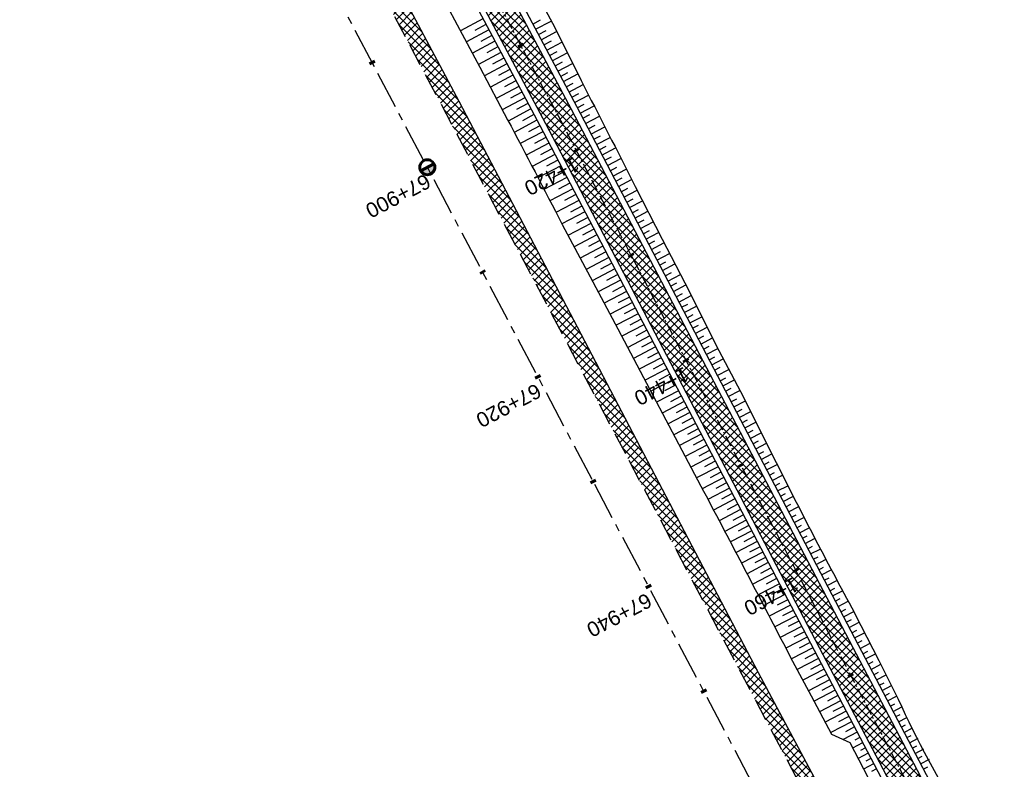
# Model space of a CAD drawing. Header units: metres. Extents: x 7529682 to 7533704, y 5721210 to 5727842.
# Tile 44 of 64: x 7530334 to 7530417, y 5726491 to 5726554. Entities that reach past the tile are written whole.
import ezdxf

# ---------------------------------------------------------------- set-up
doc = ezdxf.new("R2010")
doc.units = ezdxf.units.M
doc.linetypes.add('CENTER', pattern=[50.8, 31.75, -6.35, 6.35, -6.35])
doc.linetypes.add('HIDDEN', pattern=[9.525, 6.35, -3.175])
for name, color, linetype in [('C-DROGI-SYTUACJA-ETYKIETY', 7, 'Continuous'), ('D-hatch-pobocza', 131, 'Continuous'), ('D-pobocza', 7, 'Continuous'), ('D-skarpa', 7, 'Continuous'), ('D-skarpa-kreskowanie', 7, 'Continuous')]:
    doc.layers.add(name, color=color, linetype=linetype)
doc.layers.add('D-hatch-ciag-pieszo-rowerowy', color=7, linetype='Continuous', lineweight=13, true_color=0xff9f80)
for name, color, linetype, lineweight in [('D-krawędzie', 7, 'Continuous', 30), ('D-obrzeża', 7, 'Continuous', 30), ('D-oś', 10, 'CENTER', 30)]:
    doc.layers.add(name, color=color, linetype=linetype, lineweight=lineweight)
doc.layers.add('poprzeczki', color=7, linetype='Continuous', true_color=0x0000c7)
doc.styles.get("Standard").update_dxf_attribs({"font": 'arial.ttf'})
pattern_1 = [(45, (0, 0), (-0.33675960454, 0.33675960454), []), (135, (0, 0), (-0.33675960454, -0.33675960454), [])]

# ---------------------------------------------------------------- blocks, each defined once
blk = doc.blocks.new('kilometraz')
at = {"linetype": 'ByBlock', "lineweight": -2}
blk.add_hatch(color=0, dxfattribs=at).paths.add_polyline_path([(0, -0.28125, 0.41421356), (0.28125, 0, 0.41421356), (0, 0.28125)])
at = {"color": 0, "linetype": 'ByBlock', "lineweight": -2}
blk.add_line((0, 0.28125), (0, -0.28125), dxfattribs=at)
blk.add_circle((0, 0), 0.28125, dxfattribs=at)
blk = doc.blocks.new('AeccTickLine')
at = {"color": 0, "linetype": 'ByBlock', "lineweight": -2}
blk.add_line((0, 1), (0, -1), dxfattribs=at)

msp = doc.modelspace()

# ---------------------------------------------------------------- hatches: boundary and pattern name
at = {"layer": 'D-hatch-ciag-pieszo-rowerowy'}
h = msp.add_hatch(dxfattribs=at)
h.set_pattern_fill('ANSI37', color=256, scale=0.15, style=0)
h.set_pattern_definition(pattern_1)
h.paths.add_polyline_path([(7530404.057, 5726502.584), (7530380.911, 5726546.861), (7530371.746, 5726564.106), (7530368.841, 5726564.244), (7530378.7, 5726545.696), (7530401.842, 5726501.425), (7530423.333, 5726460.444), (7530443.712, 5726421.565), (7530466.681, 5726377.574), (7530482.337, 5726347.963), (7530485.291, 5726347.724), (7530468.894, 5726378.737), (7530445.927, 5726422.724), (7530425.547, 5726461.605)])
at = {"layer": 'D-hatch-pobocza'}
h = msp.add_hatch(dxfattribs=at)
h.set_pattern_fill('ANSI37', color=256, scale=0.15, style=0)
h.set_pattern_definition(pattern_1)
h.paths.add_polyline_path([(7530484.05, 5726334.34), (7530471.92, 5726357.11), (7530458.95, 5726381.07), (7530447.57, 5726403.23), (7530435.55, 5726425.46), (7530424.34, 5726446.96), (7530408.22, 5726477.68), (7530396.72, 5726499.26), (7530381.74, 5726527.87), (7530371.44, 5726547.5), (7530359.58, 5726569.81), (7530349.42, 5726588.72), (7530332.29, 5726621.37), (7530323.72, 5726638.05), (7530306.54, 5726670.82), (7530298.56, 5726686.33), (7530287.26, 5726707.54), (7530284.291, 5726713.261), (7530282.67, 5726712.404), (7530284.501, 5726708.94), (7530291.376, 5726695.94), (7530296.046, 5726687.107), (7530304.464, 5726671.187), (7530316.604, 5726648.181), (7530333.058, 5726617.014), (7530350.004, 5726585.006), (7530367.258, 5726552.316), (7530385.763, 5726517.235), (7530404.054, 5726482.546), (7530421.087, 5726450.182), (7530442.442, 5726409.661), (7530463.421, 5726369.85), (7530489.269, 5726320.828), (7530506.412, 5726288.291), (7530524.315, 5726254.784), (7530540.549, 5726224.891), (7530548.273, 5726210.669), (7530551.697, 5726207.035), (7530543.21, 5726222.9), (7530538.34, 5726232.11), (7530533.7, 5726240.35), (7530511.95, 5726280.97), (7530499.24, 5726305.31)])

# ---------------------------------------------------------------- linework, layer by layer
at = {"layer": 'D-krawędzie', "linetype": 'HIDDEN', "ltscale": 0.3}
msp.add_lwpolyline([(7530204.081, 5726861.013), (7530247.82, 5726778.438), (7530252.22, 5726770.26), (7530259.735, 5726756.9), (7530263.782, 5726749.287), (7530270.196, 5726737.096), (7530272.433, 5726732.819), (7530276.009, 5726725.598), (7530279.7, 5726718.02), (7530284.501, 5726708.94), (7530291.376, 5726695.94), (7530296.046, 5726687.107), (7530304.464, 5726671.187), (7530316.604, 5726648.181), (7530333.058, 5726617.014), (7530350.004, 5726585.006), (7530367.258, 5726552.316), (7530385.763, 5726517.235), (7530404.054, 5726482.546)], dxfattribs=at)
at = {"layer": 'D-obrzeża'}
for points in [[(7530323.59, 5726655.581), (7530341.029, 5726622.467), (7530357.948, 5726590.066), (7530380.911, 5726546.861), (7530404.057, 5726502.584), (7530425.547, 5726461.605), (7530445.927, 5726422.724), (7530468.894, 5726378.737), (7530488.366, 5726341.909), (7530507.524, 5726305.704), (7530528.099, 5726266.319), (7530543.028, 5726237.223), (7530553.837, 5726217.27, 0.020438), (7530555.511, 5726214.462), (7530563.158, 5726202.745, -0.024166), (7530565.111, 5726199.411), (7530568.325, 5726193.262, -0.021495), (7530570.15, 5726189.371), (7530573.016, 5726182.508, 0.022535), (7530574.938, 5726178.434), (7530582.467, 5726164.173, 0.144123), (7530586.407, 5726160.127)], [(7530321.378, 5726654.416), (7530338.815, 5726621.306), (7530355.736, 5726588.901), (7530378.7, 5726545.696), (7530401.842, 5726501.425), (7530423.333, 5726460.444), (7530443.712, 5726421.565), (7530466.681, 5726377.574), (7530486.156, 5726340.739), (7530505.312, 5726304.54), (7530525.878, 5726265.169), (7530540.816, 5726236.057), (7530551.688, 5726215.99, 0.020438), (7530553.361, 5726213.182), (7530560.998, 5726201.48, -0.024166), (7530562.951, 5726198.146), (7530566.06, 5726192.199, -0.021495), (7530567.884, 5726188.309), (7530570.753, 5726181.44, 0.022535), (7530572.675, 5726177.366), (7530580.714, 5726162.138, 0.101584), (7530584.546, 5726157.479), (7530584.686, 5726157.365, -0.100735), (7530588.495, 5726152.75)]]:
    msp.add_lwpolyline(points, format="xyb", dxfattribs=at)
at = {"layer": 'D-oś', "ltscale": 0.03}
msp.add_lwpolyline([(7530204.666, 5726877.528), (7530227.909, 5726832.904), (7530259.102, 5726774.826, 0.063585), (7530264.989, 5726766.578), (7530268.47, 5726762.818, -0.065084), (7530272.969, 5726756.475), (7530281.424, 5726740.504, -0.065084), (7530284.142, 5726733.217), (7530284.891, 5726729.972, 0.064463), (7530289.362, 5726717.937), (7530322.484, 5726654.998), (7530339.922, 5726621.886), (7530356.842, 5726589.483), (7530379.806, 5726546.279), (7530402.949, 5726502.005), (7530424.44, 5726461.025)], format="xyb", dxfattribs=at)
at = {"layer": 'D-oś', "ltscale": 0.1}
msp.add_lwpolyline([(7530400.958, 5726480.914), (7530382.667, 5726515.602), (7530364.162, 5726550.682), (7530346.91, 5726583.371), (7530329.964, 5726615.378), (7530313.508, 5726646.548), (7530301.37, 5726669.551), (7530292.952, 5726685.471), (7530288.281, 5726694.304), (7530281.407, 5726707.304), (7530276.579, 5726716.435), (7530272.867, 5726724.055), (7530269.314, 5726731.231), (7530267.097, 5726735.47), (7530260.688, 5726747.65), (7530256.664, 5726755.22), (7530249.153, 5726768.573), (7530244.732, 5726776.79), (7530200.988, 5726859.376)], dxfattribs=at)
at = {"layer": 'D-pobocza'}
msp.add_lwpolyline([(7530408.22, 5726477.68), (7530396.72, 5726499.26), (7530381.74, 5726527.87), (7530371.44, 5726547.5), (7530359.58, 5726569.81), (7530349.42, 5726588.72), (7530332.29, 5726621.37), (7530323.72, 5726638.05), (7530306.54, 5726670.82), (7530298.56, 5726686.33), (7530287.26, 5726707.54), (7530284.291, 5726713.261), (7530282.67, 5726712.404)], dxfattribs=at)
for points in [[(7530324.032, 5726655.814), (7530341.472, 5726622.699), (7530358.39, 5726590.299), (7530381.354, 5726547.095), (7530404.5, 5726502.816), (7530425.99, 5726461.837), (7530446.37, 5726422.955), (7530469.336, 5726378.97), (7530488.808, 5726342.142), (7530507.967, 5726305.936), (7530528.543, 5726266.549), (7530543.47, 5726237.456), (7530554.277, 5726217.509, 0.020438), (7530555.929, 5726214.736), (7530563.577, 5726203.019, -0.024166), (7530565.554, 5726199.643), (7530568.768, 5726193.493, -0.021495), (7530570.611, 5726189.564), (7530573.478, 5726182.701, 0.022535), (7530575.38, 5726178.667), (7530582.909, 5726164.407)], [(7530320.936, 5726654.183), (7530338.372, 5726621.074), (7530355.294, 5726588.668), (7530378.258, 5726545.463), (7530401.399, 5726501.193), (7530422.89, 5726460.212), (7530443.269, 5726421.333), (7530466.238, 5726377.342), (7530485.714, 5726340.506), (7530504.869, 5726304.308), (7530525.434, 5726264.939), (7530540.374, 5726235.824), (7530551.248, 5726215.751, 0.020438), (7530552.942, 5726212.908), (7530560.579, 5726201.207, -0.024166), (7530562.508, 5726197.914), (7530565.617, 5726191.967, -0.021495), (7530567.423, 5726188.116), (7530570.292, 5726181.248, 0.022535), (7530572.232, 5726177.133), (7530572.779, 5726176.098)]]:
    msp.add_lwpolyline(points, format="xyb", dxfattribs=at)
at = {"layer": 'D-skarpa', "linetype": 'Continuous'}
for points in [[(7530368.512, 5726559.218), (7530373.201, 5726550.385), (7530375.539, 5726545.965, -0.003995), (7530380.143, 5726537.119), (7530382.5, 5726532.709), (7530384.855, 5726528.298), (7530391.854, 5726515.031, -0.00276), (7530398.81, 5726501.741), (7530399.595, 5726500.251), (7530401.16, 5726497.322), (7530402.879, 5726494.106), (7530404.414, 5726493.383), (7530409.036, 5726484.515)], [(7530377.157, 5726558.15), (7530379.512, 5726553.739), (7530381.741, 5726549.262, -0.003569), (7530386.297, 5726540.336), (7530388.57, 5726535.882), (7530390.877, 5726531.446), (7530393.109, 5726526.971), (7530395.443, 5726522.549), (7530397.681, 5726518.077, 0.0084), (7530404.581, 5726504.758), (7530405.352, 5726503.261), (7530406.873, 5726500.318), (7530408.497, 5726497.052, 0.03166), (7530413.861, 5726487.045, -0.009739)]]:
    msp.add_lwpolyline(points, format="xyb", dxfattribs=at)
at = {"layer": 'D-skarpa-kreskowanie', "linetype": 'Continuous'}
for p, q in [((7530373.462, 5726554.486, 107.826), (7530371.56, 5726553.475, 106.391)), ((7530373.714, 5726554.01, 107.825), (7530372.764, 5726553.505, 107.107)), ((7530377.665, 5726554.035, 107.949), (7530378.323, 5726554.385, 107.452)), ((7530377.9, 5726553.594, 107.947), (7530379.216, 5726554.293, 106.953)), ((7530373.967, 5726553.535, 107.823), (7530372.065, 5726552.524, 106.387)), ((7530378.134, 5726553.152, 107.946), (7530378.793, 5726553.502, 107.449)), ((7530378.369, 5726552.711, 107.944), (7530379.678, 5726553.406, 106.956)), ((7530374.473, 5726552.584, 107.82), (7530372.57, 5726551.573, 106.383)), ((7530374.22, 5726553.059, 107.821), (7530373.269, 5726552.554, 107.103)), ((7530378.604, 5726552.269, 107.943), (7530379.252, 5726552.614, 107.453)), ((7530378.838, 5726551.828, 107.941), (7530380.124, 5726552.511, 106.971)), ((7530374.978, 5726551.633, 107.816), (7530373.075, 5726550.621, 106.38)), ((7530374.725, 5726552.108, 107.818), (7530373.774, 5726551.603, 107.1)), ((7530379.073, 5726551.386, 107.94), (7530379.71, 5726551.724, 107.459)), ((7530379.308, 5726550.945, 107.938), (7530380.569, 5726551.615, 106.985)), ((7530375.484, 5726550.681, 107.813), (7530373.579, 5726549.669, 106.375)), ((7530375.231, 5726551.157, 107.815), (7530374.279, 5726550.651, 107.096)), ((7530379.542, 5726550.503, 107.937), (7530380.167, 5726550.835, 107.465)), ((7530379.777, 5726550.061, 107.935), (7530381.015, 5726550.72, 107)), ((7530375.737, 5726550.205, 107.811), (7530374.784, 5726549.699, 107.092)), ((7530380.012, 5726549.62, 107.934), (7530380.625, 5726549.946, 107.47)), ((7530375.99, 5726549.729, 107.81), (7530374.084, 5726548.716, 106.37)), ((7530376.243, 5726549.252, 107.808), (7530375.29, 5726548.746, 107.088)), ((7530380.246, 5726549.178, 107.932), (7530381.461, 5726549.824, 107.015)), ((7530380.481, 5726548.737, 107.93), (7530381.083, 5726549.057, 107.476)), ((7530376.497, 5726548.776, 107.806), (7530374.588, 5726547.762, 106.366)), ((7530376.75, 5726548.299, 107.805), (7530375.796, 5726547.792, 107.084)), ((7530380.716, 5726548.295, 107.929), (7530381.912, 5726548.932, 107.025)), ((7530377.004, 5726547.822, 107.803), (7530375.094, 5726546.807, 106.361)), ((7530380.95, 5726547.854, 107.927), (7530381.546, 5726548.171, 107.477)), ((7530381.185, 5726547.412, 107.926), (7530382.372, 5726548.044, 107.029)), ((7530377.511, 5726546.867, 107.8), (7530375.599, 5726545.851, 106.356)), ((7530377.257, 5726547.344, 107.801), (7530376.302, 5726546.837, 107.08)), ((7530381.419, 5726546.97, 107.924), (7530382.012, 5726547.281, 107.478)), ((7530381.65, 5726546.527, 107.923), (7530382.832, 5726547.145, 107.034)), ((7530378.019, 5726545.911, 107.796), (7530376.105, 5726544.893, 106.351)), ((7530377.765, 5726546.389, 107.798), (7530376.809, 5726545.881, 107.076)), ((7530381.882, 5726546.084, 107.921), (7530382.471, 5726546.392, 107.478)), ((7530382.114, 5726545.641, 107.92), (7530383.286, 5726546.254, 107.038)), ((7530378.525, 5726544.952, 107.793), (7530376.6, 5726543.946, 106.345)), ((7530378.273, 5726545.432, 107.795), (7530377.312, 5726544.93, 107.071)), ((7530382.345, 5726545.198, 107.918), (7530382.929, 5726545.503, 107.479)), ((7530382.577, 5726544.755, 107.917), (7530383.739, 5726545.363, 107.042)), ((7530378.776, 5726544.471, 107.791), (7530377.813, 5726543.967, 107.067)), ((7530382.809, 5726544.312, 107.915), (7530383.387, 5726544.614, 107.48)), ((7530383.04, 5726543.869, 107.914), (7530384.193, 5726544.471, 107.046)), ((7530379.028, 5726543.99, 107.79), (7530377.099, 5726542.982, 106.339)), ((7530379.28, 5726543.508, 107.788), (7530378.315, 5726543.003, 107.062)), ((7530383.272, 5726543.426, 107.912), (7530383.846, 5726543.726, 107.48)), ((7530383.503, 5726542.982, 107.91), (7530384.647, 5726543.58, 107.05)), ((7530379.532, 5726543.025, 107.786), (7530377.6, 5726542.015, 106.333)), ((7530379.784, 5726542.542, 107.785), (7530378.817, 5726542.037, 107.057)), ((7530383.735, 5726542.539, 107.909), (7530384.304, 5726542.837, 107.481)), ((7530383.967, 5726542.096, 107.907), (7530385.1, 5726542.689, 107.055)), ((7530380.037, 5726542.059, 107.783), (7530378.101, 5726541.048, 106.327)), ((7530380.289, 5726541.576, 107.781), (7530379.321, 5726541.07, 107.053)), ((7530384.198, 5726541.653, 107.906), (7530384.763, 5726541.948, 107.481)), ((7530384.43, 5726541.21, 107.904), (7530385.554, 5726541.797, 107.059)), ((7530380.542, 5726541.092, 107.78), (7530378.605, 5726540.079, 106.322)), ((7530384.662, 5726540.767, 107.903), (7530385.221, 5726541.059, 107.482)), ((7530384.893, 5726540.324, 107.901), (7530386.007, 5726540.906, 107.063)), ((7530381.049, 5726540.123, 107.776), (7530379.109, 5726539.109, 106.317)), ((7530380.796, 5726540.608, 107.778), (7530379.826, 5726540.101, 107.049)), ((7530385.125, 5726539.881, 107.9), (7530385.679, 5726540.171, 107.482)), ((7530385.356, 5726539.438, 107.898), (7530386.461, 5726540.015, 107.067)), ((7530381.556, 5726539.153, 107.773), (7530379.613, 5726538.138, 106.312)), ((7530381.302, 5726539.638, 107.775), (7530380.332, 5726539.131, 107.044)), ((7530385.588, 5726538.994, 107.897), (7530386.138, 5726539.282, 107.483)), ((7530385.82, 5726538.551, 107.895), (7530386.916, 5726539.124, 107.071)), ((7530381.81, 5726538.668, 107.771), (7530380.838, 5726538.16, 107.04)), ((7530386.051, 5726538.108, 107.894), (7530386.597, 5726538.394, 107.483)), ((7530386.283, 5726537.665, 107.892), (7530387.37, 5726538.233, 107.074)), ((7530382.063, 5726538.182, 107.769), (7530380.119, 5726537.165, 106.306)), ((7530382.318, 5726537.696, 107.768), (7530381.347, 5726537.189, 107.038)), ((7530386.515, 5726537.222, 107.89), (7530387.056, 5726537.505, 107.483)), ((7530382.572, 5726537.21, 107.766), (7530380.635, 5726536.197, 106.309)), ((7530382.825, 5726536.725, 107.764), (7530381.859, 5726536.221, 107.038)), ((7530386.746, 5726536.779, 107.889), (7530387.824, 5726537.343, 107.078)), ((7530386.978, 5726536.336, 107.887), (7530387.515, 5726536.616, 107.484)), ((7530383.078, 5726536.241, 107.763), (7530381.15, 5726535.234, 106.313)), ((7530383.33, 5726535.76, 107.761), (7530382.368, 5726535.257, 107.038)), ((7530387.209, 5726535.893, 107.886), (7530388.279, 5726536.452, 107.081)), ((7530387.441, 5726535.45, 107.884), (7530387.974, 5726535.728, 107.484)), ((7530383.582, 5726535.278, 107.759), (7530381.663, 5726534.275, 106.316)), ((7530387.673, 5726535.006, 107.883), (7530388.736, 5726535.562, 107.083)), ((7530384.083, 5726534.318, 107.756), (7530382.173, 5726533.32, 106.319)), ((7530383.832, 5726534.798, 107.758), (7530382.875, 5726534.298, 107.038)), ((7530387.904, 5726534.563, 107.881), (7530388.435, 5726534.841, 107.482)), ((7530388.136, 5726534.12, 107.88), (7530389.197, 5726534.675, 107.081)), ((7530384.582, 5726533.364, 107.753), (7530382.681, 5726532.37, 106.323)), ((7530384.333, 5726533.841, 107.754), (7530383.38, 5726533.343, 107.038)), ((7530388.368, 5726533.677, 107.878), (7530388.898, 5726533.954, 107.479)), ((7530388.599, 5726533.234, 107.877), (7530389.659, 5726533.788, 107.08)), ((7530385.079, 5726532.413, 107.749), (7530383.186, 5726531.424, 106.325)), ((7530384.831, 5726532.888, 107.751), (7530383.882, 5726532.393, 107.038)), ((7530388.831, 5726532.791, 107.875), (7530389.36, 5726533.068, 107.477)), ((7530389.063, 5726532.348, 107.874), (7530390.12, 5726532.901, 107.078)), ((7530385.326, 5726531.94, 107.748), (7530384.382, 5726531.446, 107.037)), ((7530389.294, 5726531.905, 107.872), (7530389.823, 5726532.181, 107.475)), ((7530389.526, 5726531.462, 107.871), (7530390.582, 5726532.014, 107.076)), ((7530385.574, 5726531.467, 107.746), (7530383.689, 5726530.481, 106.328)), ((7530385.82, 5726530.995, 107.745), (7530384.88, 5726530.504, 107.037)), ((7530389.757, 5726531.018, 107.869), (7530390.285, 5726531.294, 107.472)), ((7530389.989, 5726530.575, 107.867), (7530391.038, 5726531.124, 107.079)), ((7530386.066, 5726530.524, 107.743), (7530384.19, 5726529.543, 106.331)), ((7530386.312, 5726530.055, 107.741), (7530385.375, 5726529.566, 107.037)), ((7530390.221, 5726530.132, 107.866), (7530390.741, 5726530.404, 107.475)), ((7530390.452, 5726529.689, 107.864), (7530391.484, 5726530.228, 107.088)), ((7530386.557, 5726529.586, 107.74), (7530384.688, 5726528.609, 106.334)), ((7530386.801, 5726529.119, 107.738), (7530385.868, 5726528.631, 107.036)), ((7530390.684, 5726529.246, 107.863), (7530391.196, 5726529.513, 107.478)), ((7530390.916, 5726528.803, 107.861), (7530391.93, 5726529.333, 107.098)), ((7530387.045, 5726528.652, 107.736), (7530385.182, 5726527.678, 106.335)), ((7530391.147, 5726528.36, 107.86), (7530391.65, 5726528.623, 107.481)), ((7530391.379, 5726527.917, 107.858), (7530392.377, 5726528.438, 107.108)), ((7530387.532, 5726527.72, 107.733), (7530385.672, 5726526.748, 106.334)), ((7530387.289, 5726528.186, 107.735), (7530386.358, 5726527.699, 107.034)), ((7530391.61, 5726527.474, 107.857), (7530392.105, 5726527.732, 107.485)), ((7530391.842, 5726527.03, 107.855), (7530392.823, 5726527.543, 107.117)), ((7530388.018, 5726526.79, 107.73), (7530386.162, 5726525.82, 106.333)), ((7530387.775, 5726527.255, 107.732), (7530386.846, 5726526.769, 107.033)), ((7530392.074, 5726526.587, 107.854), (7530392.56, 5726526.842, 107.488)), ((7530392.305, 5726526.144, 107.852), (7530393.277, 5726526.652, 107.121)), ((7530388.504, 5726525.862, 107.727), (7530386.651, 5726524.893, 106.333)), ((7530388.261, 5726526.326, 107.728), (7530387.334, 5726525.841, 107.031)), ((7530392.537, 5726525.701, 107.851), (7530393.024, 5726525.956, 107.484)), ((7530392.769, 5726525.258, 107.849), (7530393.744, 5726525.768, 107.115)), ((7530388.988, 5726524.935, 107.723), (7530387.139, 5726523.969, 106.332)), ((7530388.746, 5726525.399, 107.725), (7530387.82, 5726524.915, 107.029)), ((7530393, 5726524.815, 107.847), (7530393.489, 5726525.07, 107.48)), ((7530389.23, 5726524.473, 107.722), (7530388.306, 5726523.99, 107.027)), ((7530393.232, 5726524.372, 107.846), (7530394.211, 5726524.883, 107.11)), ((7530393.464, 5726523.929, 107.844), (7530393.954, 5726524.185, 107.476)), ((7530389.471, 5726524.011, 107.72), (7530387.625, 5726523.046, 106.332)), ((7530389.713, 5726523.549, 107.719), (7530388.79, 5726523.067, 107.025)), ((7530393.695, 5726523.486, 107.843), (7530394.677, 5726523.999, 107.104)), ((7530393.927, 5726523.042, 107.841), (7530394.419, 5726523.3, 107.471)), ((7530389.954, 5726523.088, 107.717), (7530388.111, 5726522.125, 106.331)), ((7530390.195, 5726522.627, 107.715), (7530389.274, 5726522.146, 107.023)), ((7530394.158, 5726522.599, 107.84), (7530395.144, 5726523.115, 107.098)), ((7530390.435, 5726522.167, 107.714), (7530388.596, 5726521.205, 106.33)), ((7530390.676, 5726521.707, 107.712), (7530389.757, 5726521.227, 107.021)), ((7530394.39, 5726522.156, 107.838), (7530394.884, 5726522.414, 107.467)), ((7530394.622, 5726521.713, 107.837), (7530395.604, 5726522.227, 107.098)), ((7530390.916, 5726521.247, 107.711), (7530389.08, 5726520.288, 106.33)), ((7530391.156, 5726520.788, 107.709), (7530390.239, 5726520.309, 107.019)), ((7530394.853, 5726521.27, 107.835), (7530395.341, 5726521.525, 107.469)), ((7530395.085, 5726520.827, 107.834), (7530396.052, 5726521.332, 107.106)), ((7530391.396, 5726520.329, 107.707), (7530389.564, 5726519.372, 106.329)), ((7530395.317, 5726520.384, 107.832), (7530395.796, 5726520.634, 107.471)), ((7530395.548, 5726519.941, 107.831), (7530396.499, 5726520.438, 107.115)), ((7530391.874, 5726519.413, 107.704), (7530390.046, 5726518.458, 106.329)), ((7530391.635, 5726519.871, 107.706), (7530390.72, 5726519.393, 107.017)), ((7530395.78, 5726519.498, 107.829), (7530396.251, 5726519.744, 107.474)), ((7530396.011, 5726519.054, 107.827), (7530396.947, 5726519.543, 107.124)), ((7530392.352, 5726518.499, 107.701), (7530390.527, 5726517.545, 106.328)), ((7530392.113, 5726518.956, 107.703), (7530391.2, 5726518.479, 107.016)), ((7530396.243, 5726518.611, 107.826), (7530396.707, 5726518.854, 107.477)), ((7530396.475, 5726518.168, 107.824), (7530397.394, 5726518.649, 107.132)), ((7530392.829, 5726517.587, 107.698), (7530391.008, 5726516.634, 106.328)), ((7530392.591, 5726518.043, 107.7), (7530391.679, 5726517.566, 107.014)), ((7530396.706, 5726517.725, 107.823), (7530397.162, 5726517.963, 107.48)), ((7530396.938, 5726517.282, 107.821), (7530397.841, 5726517.754, 107.142)), ((7530393.306, 5726516.676, 107.695), (7530391.487, 5726515.725, 106.327)), ((7530393.067, 5726517.131, 107.696), (7530392.158, 5726516.656, 107.012)), ((7530397.17, 5726516.839, 107.82), (7530397.616, 5726517.072, 107.484)), ((7530397.401, 5726516.396, 107.818), (7530398.285, 5726516.858, 107.153)), ((7530393.543, 5726516.221, 107.693), (7530392.635, 5726515.747, 107.01)), ((7530397.633, 5726515.953, 107.817), (7530398.07, 5726516.181, 107.488)), ((7530397.864, 5726515.51, 107.815), (7530398.73, 5726515.962, 107.164)), ((7530393.781, 5726515.767, 107.692), (7530391.966, 5726514.818, 106.327)), ((7530394.018, 5726515.313, 107.69), (7530393.112, 5726514.84, 107.009)), ((7530398.096, 5726515.066, 107.814), (7530398.524, 5726515.29, 107.492)), ((7530398.328, 5726514.623, 107.812), (7530399.174, 5726515.066, 107.176)), ((7530394.255, 5726514.86, 107.689), (7530392.446, 5726513.914, 106.328)), ((7530394.491, 5726514.407, 107.687), (7530393.588, 5726513.935, 107.008)), ((7530398.559, 5726514.18, 107.811), (7530398.978, 5726514.399, 107.496)), ((7530398.791, 5726513.737, 107.809), (7530399.618, 5726514.17, 107.187)), ((7530394.728, 5726513.955, 107.685), (7530392.924, 5726513.012, 106.329)), ((7530394.963, 5726513.504, 107.684), (7530394.063, 5726513.034, 107.006)), ((7530399.023, 5726513.294, 107.807), (7530399.432, 5726513.508, 107.5)), ((7530395.199, 5726513.053, 107.682), (7530393.401, 5726512.113, 106.33)), ((7530395.434, 5726512.604, 107.681), (7530394.536, 5726512.135, 107.005)), ((7530399.254, 5726512.851, 107.806), (7530400.068, 5726513.276, 107.194)), ((7530399.486, 5726512.408, 107.804), (7530399.892, 5726512.62, 107.499)), ((7530395.669, 5726512.154, 107.679), (7530393.876, 5726511.217, 106.33)), ((7530395.903, 5726511.706, 107.678), (7530395.008, 5726511.238, 107.004)), ((7530399.718, 5726511.965, 107.803), (7530400.527, 5726512.388, 107.194)), ((7530399.949, 5726511.522, 107.801), (7530400.353, 5726511.733, 107.497)), ((7530396.138, 5726511.258, 107.676), (7530394.349, 5726510.323, 106.33)), ((7530396.371, 5726510.811, 107.674), (7530395.477, 5726510.343, 107.002)), ((7530400.181, 5726511.078, 107.8), (7530400.986, 5726511.5, 107.194)), ((7530400.412, 5726510.635, 107.798), (7530400.814, 5726510.845, 107.496)), ((7530396.605, 5726510.363, 107.673), (7530394.817, 5726509.428, 106.327)), ((7530400.644, 5726510.192, 107.797), (7530401.446, 5726510.611, 107.194)), ((7530397.073, 5726509.469, 107.67), (7530395.284, 5726508.534, 106.324)), ((7530396.839, 5726509.916, 107.671), (7530395.945, 5726509.449, 106.999)), ((7530400.876, 5726509.749, 107.795), (7530401.276, 5726509.958, 107.494)), ((7530401.107, 5726509.306, 107.794), (7530401.905, 5726509.723, 107.194)), ((7530397.54, 5726508.575, 107.667), (7530395.752, 5726507.64, 106.322)), ((7530397.306, 5726509.022, 107.668), (7530396.412, 5726508.555, 106.996)), ((7530401.339, 5726508.863, 107.792), (7530401.737, 5726509.071, 107.493)), ((7530401.571, 5726508.42, 107.791), (7530402.37, 5726508.838, 107.189)), ((7530398.007, 5726507.681, 107.664), (7530396.22, 5726506.746, 106.319)), ((7530397.774, 5726508.128, 107.665), (7530396.88, 5726507.661, 106.993)), ((7530401.802, 5726507.977, 107.789), (7530402.205, 5726508.187, 107.486)), ((7530402.034, 5726507.534, 107.787), (7530402.847, 5726507.959, 107.176)), ((7530398.475, 5726506.787, 107.66), (7530396.686, 5726505.852, 106.315)), ((7530398.241, 5726507.234, 107.662), (7530397.347, 5726506.767, 106.99)), ((7530402.265, 5726507.09, 107.786), (7530402.675, 5726507.305, 107.478)), ((7530402.497, 5726506.647, 107.784), (7530403.323, 5726507.079, 107.163)), ((7530398.942, 5726505.893, 107.657), (7530397.149, 5726504.955, 106.308)), ((7530398.709, 5726506.34, 107.659), (7530397.813, 5726505.872, 106.985)), ((7530402.729, 5726506.204, 107.783), (7530403.145, 5726506.422, 107.47)), ((7530402.96, 5726505.761, 107.781), (7530403.799, 5726506.2, 107.15)), ((7530399.411, 5726504.996, 107.654), (7530397.614, 5726504.057, 106.302)), ((7530399.177, 5726505.444, 107.656), (7530398.279, 5726504.975, 106.981)), ((7530403.192, 5726505.318, 107.78), (7530403.615, 5726505.539, 107.462)), ((7530403.424, 5726504.875, 107.778), (7530404.276, 5726505.32, 107.137)), ((7530399.646, 5726504.547, 107.653), (7530398.746, 5726504.076, 106.976)), ((7530403.655, 5726504.432, 107.777), (7530404.085, 5726504.656, 107.454)), ((7530403.887, 5726503.989, 107.775), (7530404.746, 5726504.438, 107.129)), ((7530399.881, 5726504.097, 107.651), (7530398.079, 5726503.156, 106.296)), ((7530400.116, 5726503.647, 107.65), (7530399.214, 5726503.176, 106.971)), ((7530404.119, 5726503.546, 107.774), (7530404.547, 5726503.769, 107.452)), ((7530404.35, 5726503.102, 107.772), (7530405.204, 5726503.549, 107.13)), ((7530400.352, 5726503.197, 107.648), (7530398.546, 5726502.253, 106.29)), ((7530400.588, 5726502.745, 107.646), (7530399.684, 5726502.273, 106.966)), ((7530404.582, 5726502.659, 107.771), (7530405.007, 5726502.882, 107.451)), ((7530404.814, 5726502.217, 107.769), (7530405.662, 5726502.661, 107.131)), ((7530400.823, 5726502.294, 107.645), (7530399.017, 5726501.349, 106.286)), ((7530401.06, 5726501.842, 107.643), (7530400.157, 5726501.37, 106.964)), ((7530405.046, 5726501.774, 107.767), (7530405.469, 5726501.995, 107.449)), ((7530405.279, 5726501.331, 107.766), (7530406.121, 5726501.773, 107.132)), ((7530401.296, 5726501.39, 107.642), (7530399.491, 5726500.447, 106.284)), ((7530401.532, 5726500.939, 107.64), (7530400.632, 5726500.467, 106.962)), ((7530405.511, 5726500.888, 107.764), (7530405.931, 5726501.108, 107.448)), ((7530405.743, 5726500.445, 107.763), (7530406.58, 5726500.884, 107.133)), ((7530401.768, 5726500.489, 107.639), (7530399.971, 5726499.546, 106.286)), ((7530402.004, 5726500.039, 107.637), (7530401.107, 5726499.569, 106.962)), ((7530405.975, 5726500.003, 107.761), (7530406.392, 5726500.221, 107.447)), ((7530406.208, 5726499.56, 107.76), (7530407.034, 5726499.993, 107.137)), ((7530402.24, 5726499.59, 107.636), (7530400.45, 5726498.652, 106.288)), ((7530406.44, 5726499.117, 107.758), (7530406.848, 5726499.331, 107.451)), ((7530402.709, 5726498.695, 107.632), (7530400.926, 5726497.76, 106.29)), ((7530402.474, 5726499.143, 107.634), (7530401.581, 5726498.674, 106.962)), ((7530406.672, 5726498.674, 107.757), (7530407.479, 5726499.098, 107.149)), ((7530406.904, 5726498.231, 107.755), (7530407.303, 5726498.441, 107.455)), ((7530403.176, 5726497.804, 107.629), (7530401.401, 5726496.873, 106.293)), ((7530402.943, 5726498.25, 107.631), (7530402.053, 5726497.783, 106.961)), ((7530407.136, 5726497.789, 107.754), (7530407.925, 5726498.202, 107.16)), ((7530407.369, 5726497.346, 107.752), (7530407.758, 5726497.55, 107.459)), ((7530403.642, 5726496.916, 107.626), (7530401.873, 5726495.988, 106.295)), ((7530403.409, 5726497.36, 107.628), (7530402.523, 5726496.895, 106.961)), ((7530407.601, 5726496.903, 107.751), (7530408.37, 5726497.306, 107.171)), ((7530404.106, 5726496.03, 107.623), (7530402.345, 5726495.107, 106.297)), ((7530403.874, 5726496.473, 107.625), (7530402.992, 5726496.01, 106.96)), ((7530407.833, 5726496.46, 107.75), (7530408.21, 5726496.658, 107.466)), ((7530408.065, 5726496.017, 107.749), (7530408.799, 5726496.402, 107.197)), ((7530404.571, 5726495.145, 107.62), (7530402.816, 5726494.225, 106.299)), ((7530404.339, 5726495.588, 107.622), (7530403.46, 5726495.127, 106.96)), ((7530408.297, 5726495.575, 107.749), (7530408.654, 5726495.761, 107.481)), ((7530408.53, 5726495.132, 107.749), (7530409.241, 5726495.505, 107.213)), ((7530405.035, 5726494.259, 107.619), (7530403.861, 5726493.643, 106.736)), ((7530404.803, 5726494.702, 107.62), (7530404.049, 5726494.306, 107.052)), ((7530408.762, 5726494.689, 107.749), (7530409.121, 5726494.877, 107.478)), ((7530408.994, 5726494.246, 107.749), (7530409.72, 5726494.627, 107.203)), ((7530405.5, 5726493.374, 107.619), (7530404.651, 5726492.928, 106.98)), ((7530405.267, 5726493.816, 107.619), (7530404.844, 5726493.594, 107.3)), ((7530409.226, 5726493.803, 107.749), (7530409.593, 5726493.995, 107.473)), ((7530409.459, 5726493.361, 107.748), (7530410.198, 5726493.748, 107.192)), ((7530405.732, 5726492.931, 107.619), (7530405.307, 5726492.708, 107.299)), ((7530409.691, 5726492.918, 107.748), (7530410.064, 5726493.113, 107.467)), ((7530409.923, 5726492.475, 107.748), (7530410.676, 5726492.87, 107.181)), ((7530405.964, 5726492.488, 107.619), (7530405.113, 5726492.042, 106.978)), ((7530406.196, 5726492.045, 107.619), (7530405.77, 5726491.822, 107.298)), ((7530410.155, 5726492.032, 107.748), (7530410.535, 5726492.231, 107.462)), ((7530410.387, 5726491.589, 107.748), (7530411.154, 5726491.992, 107.17)), ((7530406.429, 5726491.602, 107.618), (7530405.575, 5726491.155, 106.976)), ((7530406.661, 5726491.16, 107.618), (7530406.234, 5726490.935, 107.297)), ((7530410.62, 5726491.147, 107.748), (7530411.007, 5726491.35, 107.456))]:
    msp.add_line(p, q, dxfattribs=at)

# ---------------------------------------------------------------- block references
at = {"layer": 'C-DROGI-SYTUACJA-ETYKIETY', "color": 7, "linetype": 'Continuous', "lineweight": 60, "xscale": 0.25, "yscale": 0.25, "zscale": 0.25}
for p, rotation in [((7530364.102, 5726550.796), 297.8248646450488), ((7530373.434, 5726533.106), 297.8114983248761), ((7530378.099, 5726524.261), 297.8114983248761), ((7530382.765, 5726515.416), 297.803107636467), ((7530387.429, 5726506.571), 297.803107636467), ((7530392.093, 5726497.725), 297.803107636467)]:
    msp.add_blockref('AeccTickLine', p, dxfattribs=dict(at, rotation=rotation))
at = {"layer": 'C-DROGI-SYTUACJA-ETYKIETY', "color": 10, "linetype": 'Continuous', "lineweight": 60, "xscale": 2.249999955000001, "yscale": 2.249999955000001, "zscale": 2.249999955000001, "rotation": 297.8114983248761}
msp.add_blockref('kilometraz', (7530368.768, 5726541.951), dxfattribs=at)
at = {"layer": 'poprzeczki', "color": 7, "linetype": 'Continuous', "lineweight": 60}
for p, xscale, yscale, zscale, rotation in [((7530376.649, 5726552.218), 0.2499999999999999, 0.2499999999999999, 0.2499999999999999, 297.9910792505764), ((7530381.322, 5726543.377), 0.25, 0.25, 0.25, 297.5977368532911), ((7530385.955, 5726534.515), 0.25, 0.25, 0.25, 297.5977368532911), ((7530390.588, 5726525.653), 0.25, 0.25, 0.25, 297.5977368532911), ((7530395.22, 5726516.791), 0.25, 0.25, 0.25, 297.5977368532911), ((7530399.853, 5726507.928), 0.25, 0.25, 0.25, 297.5977368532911), ((7530404.489, 5726499.068), 0.25, 0.25, 0.25, 297.6737286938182)]:
    msp.add_blockref('AeccTickLine', p, dxfattribs=dict(at, xscale=xscale, yscale=yscale, zscale=zscale, rotation=rotation))

# ---------------------------------------------------------------- texts
at = {"layer": 'C-DROGI-SYTUACJA-ETYKIETY', "color": 7}
for s, rotation, p in [('1+420', 207.59774, (7530381.164, 5726542.871)), ('67+900', 207.8115, (7530368.611, 5726541.444)), ('1+440', 207.59774, (7530390.429, 5726525.147)), ('67+920', 207.8115, (7530377.942, 5726523.755)), ('1+460', 207.59774, (7530399.694, 5726507.422)), ('67+940', 207.80311, (7530387.272, 5726506.064))]:
    msp.add_text(s, height=1.25, rotation=rotation, dxfattribs=at).set_placement(p)

doc.saveas('drawing.dxf')
